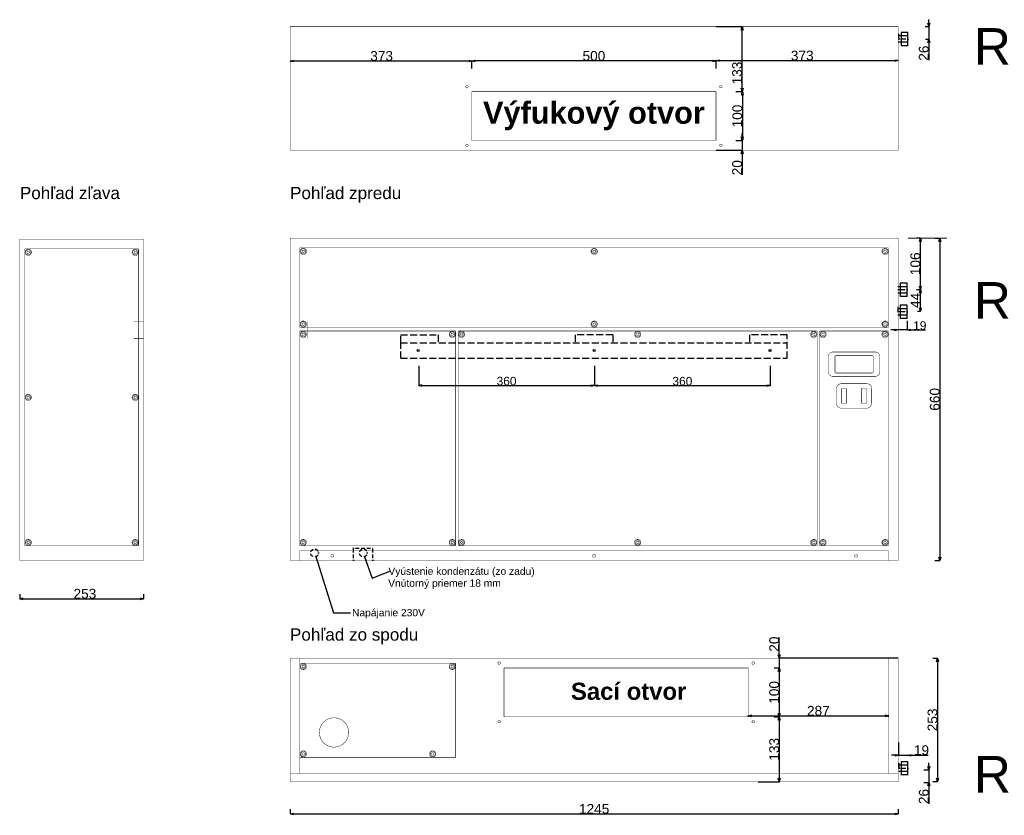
# Model space of a CAD drawing. Extents: x -553 to 3559, y -522 to 2621.
# Tile 1 of 4: x -553 to 1462, y -522 to 1107. Entities that reach past the tile are written whole.
import ezdxf

# ---------------------------------------------------------------- set-up
doc = ezdxf.new("R2010")
doc.units = 0
doc.header["$MEASUREMENT"] = 0
for name, pattern in [('Achse', [11.5, 0, -4, 7.5, 0]), ('Dashed', [28.2222, 14.1111, -14.1111]), ('Hidden Line', [19.5611, 14.1111, -5.45])]:
    doc.linetypes.add(name, pattern=pattern)
for name, color, linetype in [('Kóty délkové', 7, 'Continuous'), ('Oblouky a kružnice', 7, 'Continuous'), ('Popisky', 7, 'Continuous'), ('Textové bloky', 7, 'Continuous'), ('Čáry', 7, 'Continuous')]:
    doc.layers.add(name, color=color, linetype=linetype)
doc.styles.add('GENERATED_STYLE_1', font='ARIAL.ttf')
doc.styles.get("Standard").update_dxf_attribs({"font": 'txt', "bigfont": 'BIGFONT.SHX'})
doc.dimstyles.new('Dimstyle_32D', dxfattribs={"dimtxt": 17.5, "dimasz": 7.125, "dimexe": 0.18, "dimexo": 0, "dimgap": 0.09, "dimtad": 1, "dimdec": 0, "dimzin": 0, "dimdsep": 46, "dimtxsty": 'GENERATED_STYLE_1', "dimblk": 'ARROWHEAD_3', "dimblk1": 'ARROWHEAD_3', "dimblk2": 'ARROWHEAD_3', "dimcen": 0.09, "dimclrd": 7, "dimclre": 7, "dimclrt": 7, "dimazin": 0, "dimtfac": 1, "dimtdec": 4, "dimtmove": 0, "dimatfit": 0, "dimfxl": 0, "dimtolj": 1, "dimtzin": 0, "dimarcsym": 0})
doc.dimstyles.new('Dimstyle_4D6', dxfattribs={"dimtxt": 17.5, "dimasz": 7.125, "dimexe": 0.18, "dimexo": 0, "dimgap": 0.09, "dimtad": 1, "dimdec": 0, "dimzin": 0, "dimdsep": 46, "dimtxsty": 'GENERATED_STYLE_1', "dimblk": 'ARROWHEAD_3', "dimblk1": 'ARROWHEAD_3', "dimblk2": 'ARROWHEAD_3', "dimcen": 0.09, "dimclrd": 7, "dimclre": 7, "dimclrt": 7, "dimazin": 0, "dimtfac": 1, "dimtdec": 4, "dimtmove": 0, "dimatfit": 0, "dimfxl": 0, "dimtolj": 1, "dimtzin": 0, "dimarcsym": 0})
doc.dimstyles.new('Dimstyle_822', dxfattribs={"dimtxt": 0.18, "dimasz": 9.12, "dimexe": 0.18, "dimexo": 0.0625, "dimgap": 0.09, "dimtad": 0, "dimtih": 1, "dimtoh": 1, "dimdec": 4, "dimzin": 0, "dimdsep": 46, "dimtxsty": 'Standard', "dimcen": 0.09, "dimadec": 0, "dimazin": 0, "dimtfac": 1, "dimtdec": 4, "dimtmove": 0, "dimatfit": 0, "dimldrblk": 'ARROWHEAD_5', "dimfxl": 0, "dimtolj": 1, "dimtzin": 0, "dimarcsym": 0})
doc.dimstyles.new('Peter', dxfattribs={"dimtxt": 20, "dimasz": 7.125, "dimexe": 0.18, "dimexo": 0, "dimgap": 0.09, "dimtad": 1, "dimdec": 0, "dimzin": 0, "dimdsep": 46, "dimtxsty": 'GENERATED_STYLE_1', "dimblk": 'ARROWHEAD_3', "dimblk1": 'ARROWHEAD_3', "dimblk2": 'ARROWHEAD_3', "dimcen": 0.09, "dimclrd": 7, "dimclre": 7, "dimclrt": 7, "dimazin": 0, "dimtfac": 1, "dimtdec": 4, "dimtmove": 0, "dimatfit": 0, "dimfxl": 0, "dimtolj": 1, "dimtzin": 0, "dimarcsym": 0})

# ---------------------------------------------------------------- blocks, each defined once
blk = doc.blocks.new('ARROWHEAD_3')
at = {"color": 0, "linetype": 'Continuous'}
blk.add_line((0, 0), (-1, 0), dxfattribs=at)
blk.add_lwpolyline([(-1, 0.2679), (0, 0), (-1, -0.2679)], dxfattribs=at)
blk = doc.blocks.new('*D156')
at = {"layer": 'Defpoints', "color": 0}
for p in [(263.4, 398.6), (623.1, 398.5), (623.1, 358.1)]:
    blk.add_point(p, dxfattribs=at)
at = {"layer": 'Kóty délkové', "color": 7, "linetype": 'Continuous', "lineweight": -2}
for p, q in [((263.4, 398.6), (263.4, 358)), ((623.1, 398.5), (623.1, 357.9)), ((270.5, 358.2), (616, 358.1))]:
    blk.add_line(p, q, dxfattribs=at)
at = {"layer": 'Kóty délkové', "color": 7, "lineweight": -2, "xscale": 7.124999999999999, "yscale": 7.124999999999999, "zscale": 7.124999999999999}
for p, rotation in [((263.4, 358.2), 179.9870579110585), ((623.1, 358.1), 359.9870579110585)]:
    blk.add_blockref('ARROWHEAD_3', p, dxfattribs=dict(at, rotation=rotation))
at = {"layer": 'Kóty délkové', "color": 7, "linetype": 'Continuous', "insert": (443.2, 367.2), "char_height": 17.5, "attachment_point": 5, "rotation": 359.9871, "style": 'GENERATED_STYLE_1'}
blk.add_mtext('\\A1;360', dxfattribs=at)
blk = doc.blocks.new('*D157')
at = {"layer": 'Defpoints', "color": 0}
for p in [(623.1, 398.5), (983, 398.5), (983, 358.1)]:
    blk.add_point(p, dxfattribs=at)
at = {"layer": 'Kóty délkové', "color": 7, "linetype": 'Continuous', "lineweight": -2}
for p, q in [((623.1, 398.5), (623.1, 357.9)), ((983, 398.5), (983, 357.9)), ((630.2, 358.1), (975.9, 358.1))]:
    blk.add_line(p, q, dxfattribs=at)
at = {"layer": 'Kóty délkové', "color": 7, "lineweight": -2, "xscale": 7.124999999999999, "yscale": 7.124999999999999, "zscale": 7.124999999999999, "rotation": 180}
blk.add_blockref('ARROWHEAD_3', (623.1, 358.1), dxfattribs=at)
at = {"layer": 'Kóty délkové', "color": 7, "lineweight": -2, "xscale": 7.124999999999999, "yscale": 7.124999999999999, "zscale": 7.124999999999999}
blk.add_blockref('ARROWHEAD_3', (983, 358.1), dxfattribs=at)
at = {"layer": 'Kóty délkové', "color": 7, "linetype": 'Continuous', "insert": (803.1, 367.1), "char_height": 17.5, "attachment_point": 5, "style": 'GENERATED_STYLE_1'}
blk.add_mtext('\\A1;360', dxfattribs=at)
blk = doc.blocks.new('*D176')
at = {"color": 7, "linetype": 'Continuous', "lineweight": -2}
for p, q in [((0, -509.1), (0, -519)), ((7.1, -518.8), (1237.9, -518.8)), ((1245, -509.1), (1245, -519))]:
    blk.add_line(p, q, dxfattribs=at)
at = {"layer": 'Defpoints', "color": 0}
for p in [(0, -509.1), (1245, -509.1), (1245, -518.8)]:
    blk.add_point(p, dxfattribs=at)
at = {"color": 7, "lineweight": -2, "xscale": 7.124999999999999, "yscale": 7.124999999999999, "zscale": 7.124999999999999, "rotation": 180}
blk.add_blockref('ARROWHEAD_3', (0, -518.8), dxfattribs=at)
at = {"color": 7, "lineweight": -2, "xscale": 7.124999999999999, "yscale": 7.124999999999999, "zscale": 7.124999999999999}
blk.add_blockref('ARROWHEAD_3', (1245, -518.8), dxfattribs=at)
at = {"color": 7, "linetype": 'Continuous', "lineweight": 0, "insert": (622.5, -508.5), "char_height": 20, "attachment_point": 5, "style": 'GENERATED_STYLE_1'}
blk.add_mtext('\\A1;1245', dxfattribs=at)
blk = doc.blocks.new('*D177')
at = {"color": 7, "linetype": 'Continuous', "lineweight": -2}
for p, q in [((1315.6, -200), (1325.6, -200)), ((1325.5, -207.1), (1325.5, -445.5)), ((1315.6, -452.6), (1325.6, -452.6))]:
    blk.add_line(p, q, dxfattribs=at)
at = {"layer": 'Defpoints', "color": 0}
for p in [(1315.6, -200), (1315.6, -452.6), (1325.5, -452.6)]:
    blk.add_point(p, dxfattribs=at)
at = {"color": 7, "lineweight": -2, "xscale": 7.124999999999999, "yscale": 7.124999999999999, "zscale": 7.124999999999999}
for p, rotation in [((1325.5, -200), 90), ((1325.5, -452.6), 270)]:
    blk.add_blockref('ARROWHEAD_3', p, dxfattribs=dict(at, rotation=rotation))
at = {"color": 7, "linetype": 'Continuous', "lineweight": 0, "insert": (1315.2, -326.3), "char_height": 20, "attachment_point": 5, "rotation": 90, "style": 'GENERATED_STYLE_1'}
blk.add_mtext('\\A1;253', dxfattribs=at)
blk = doc.blocks.new('*D178')
at = {"color": 7, "linetype": 'Continuous', "lineweight": -2}
for p, q in [((1319.7, 660), (1330.4, 660)), ((1330.2, 652.9), (1330.2, 7.1)), ((1319.7, 0), (1330.4, 0))]:
    blk.add_line(p, q, dxfattribs=at)
at = {"layer": 'Defpoints', "color": 0}
for p in [(1319.7, 660), (1319.7, 0), (1330.2, 0)]:
    blk.add_point(p, dxfattribs=at)
at = {"color": 7, "lineweight": -2, "xscale": 7.124999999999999, "yscale": 7.124999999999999, "zscale": 7.124999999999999}
for p, rotation in [((1330.2, 660), 90), ((1330.2, 0), 270)]:
    blk.add_blockref('ARROWHEAD_3', p, dxfattribs=dict(at, rotation=rotation))
at = {"color": 7, "linetype": 'Continuous', "lineweight": 0, "insert": (1319.9, 330), "char_height": 20, "attachment_point": 5, "rotation": 90, "style": 'GENERATED_STYLE_1'}
blk.add_mtext('\\A1;660', dxfattribs=at)
blk = doc.blocks.new('*D181')
at = {"color": 7, "linetype": 'Continuous', "lineweight": -2}
for p, q in [((-553.2, -68.6), (-553.2, -78.6)), ((-546.1, -78.4), (-307.1, -78.4)), ((-300, -68.8), (-300, -78.6))]:
    blk.add_line(p, q, dxfattribs=at)
at = {"layer": 'Defpoints', "color": 0}
for p in [(-553.2, -68.6), (-300, -68.8), (-300, -78.4)]:
    blk.add_point(p, dxfattribs=at)
at = {"color": 7, "lineweight": -2, "xscale": 7.124999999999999, "yscale": 7.124999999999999, "zscale": 7.124999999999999, "rotation": 180}
blk.add_blockref('ARROWHEAD_3', (-553.2, -78.4), dxfattribs=at)
at = {"color": 7, "lineweight": -2, "xscale": 7.124999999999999, "yscale": 7.124999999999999, "zscale": 7.124999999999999}
blk.add_blockref('ARROWHEAD_3', (-300, -78.4), dxfattribs=at)
at = {"color": 7, "linetype": 'Continuous', "lineweight": 0, "insert": (-420, -68.1), "char_height": 20, "attachment_point": 5, "style": 'GENERATED_STYLE_1'}
blk.add_mtext('\\A1;253', dxfattribs=at)
blk = doc.blocks.new('ARROWHEAD_5')
at = {"color": 0, "linetype": 'Continuous'}
blk.add_line((0, 0), (-1, 0), dxfattribs=at)
blk.add_solid([(-1, 0.2679), (0, 0), (-1, -0.2679), (-1, 0.2679)], dxfattribs=at)
blk = doc.blocks.new('*D195')
at = {"color": 7, "linetype": 'Continuous', "lineweight": -2}
for p, q in [((872, 1093), (925.6, 1093)), ((925.5, 967.1), (925.5, 1085.9)), ((912.3, 960), (925.6, 960))]:
    blk.add_line(p, q, dxfattribs=at)
at = {"layer": 'Defpoints', "color": 0}
for p in [(872, 1093), (925.5, 1093), (912.3, 960)]:
    blk.add_point(p, dxfattribs=at)
at = {"color": 7, "lineweight": -2, "xscale": 7.124999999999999, "yscale": 7.124999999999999, "zscale": 7.124999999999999}
for p, rotation in [((925.5, 1093), 90), ((925.5, 960), 270)]:
    blk.add_blockref('ARROWHEAD_3', p, dxfattribs=dict(at, rotation=rotation))
at = {"color": 7, "linetype": 'Continuous', "lineweight": 0, "insert": (915.2, 998.1), "char_height": 20, "attachment_point": 5, "rotation": 90, "style": 'GENERATED_STYLE_1'}
blk.add_mtext('\\A1;133', dxfattribs=at)
blk = doc.blocks.new('*D196')
at = {"color": 7, "linetype": 'Continuous', "lineweight": -2}
for p, q in [((912.5, 960), (926.1, 960)), ((925.9, 952.9), (925.9, 867.1)), ((912.6, 860), (926.1, 860))]:
    blk.add_line(p, q, dxfattribs=at)
at = {"layer": 'Defpoints', "color": 0}
for p in [(912.5, 960), (912.6, 860), (925.9, 860)]:
    blk.add_point(p, dxfattribs=at)
at = {"color": 7, "lineweight": -2, "xscale": 7.124999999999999, "yscale": 7.124999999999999, "zscale": 7.124999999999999}
for p, rotation in [((925.9, 960), 90), ((925.9, 860), 270)]:
    blk.add_blockref('ARROWHEAD_3', p, dxfattribs=dict(at, rotation=rotation))
at = {"color": 7, "linetype": 'Continuous', "lineweight": 0, "insert": (915.6, 910), "char_height": 20, "attachment_point": 5, "rotation": 90, "style": 'GENERATED_STYLE_1'}
blk.add_mtext('\\A1;100', dxfattribs=at)
blk = doc.blocks.new('*D197')
at = {"color": 7, "linetype": 'Continuous', "lineweight": -2}
for p, q in [((925.5, 860), (925.5, 874.3)), ((912.3, 860), (925.7, 860)), ((925.5, 860), (925.5, 840)), ((872, 840), (925.7, 840)), ((925.5, 840), (925.5, 789.6)), ((925.5, 840), (925.5, 825.8))]:
    blk.add_line(p, q, dxfattribs=at)
at = {"layer": 'Defpoints', "color": 0}
for p in [(912.3, 860), (872, 840), (925.5, 840)]:
    blk.add_point(p, dxfattribs=at)
at = {"color": 7, "lineweight": -2, "xscale": 7.124999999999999, "yscale": 7.124999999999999, "zscale": 7.124999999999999}
for p, rotation in [((925.5, 860), 270), ((925.5, 840), 90)]:
    blk.add_blockref('ARROWHEAD_3', p, dxfattribs=dict(at, rotation=rotation))
at = {"color": 7, "linetype": 'Continuous', "lineweight": 0, "insert": (915.2, 804.2), "char_height": 20, "attachment_point": 5, "rotation": 90, "style": 'GENERATED_STYLE_1'}
blk.add_mtext('\\A1;20', dxfattribs=at)
blk = doc.blocks.new('*D198')
at = {"color": 7, "linetype": 'Continuous', "lineweight": -2}
for p, q in [((372, 1007.2), (372, 1022.9)), ((864.9, 1022.7), (379.1, 1022.7)), ((872, 1007.2), (872, 1022.9))]:
    blk.add_line(p, q, dxfattribs=at)
at = {"layer": 'Defpoints', "color": 0}
for p in [(372, 1022.7), (372, 1007.2), (872, 1007.2)]:
    blk.add_point(p, dxfattribs=at)
at = {"color": 7, "lineweight": -2, "xscale": 7.124999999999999, "yscale": 7.124999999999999, "zscale": 7.124999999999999, "rotation": 180}
blk.add_blockref('ARROWHEAD_3', (372, 1022.7), dxfattribs=at)
at = {"color": 7, "lineweight": -2, "xscale": 7.124999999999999, "yscale": 7.124999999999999, "zscale": 7.124999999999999}
blk.add_blockref('ARROWHEAD_3', (872, 1022.7), dxfattribs=at)
at = {"color": 7, "linetype": 'Continuous', "lineweight": 0, "insert": (622, 1033), "char_height": 20, "attachment_point": 5, "style": 'GENERATED_STYLE_1'}
blk.add_mtext('\\A1;500', dxfattribs=at)
blk = doc.blocks.new('*D199')
at = {"color": 7, "linetype": 'Continuous', "lineweight": -2}
for p, q in [((0, 1022.7), (0, 1022.4)), ((365.7, 1022.6), (7.1, 1022.6)), ((372.8, 1022.6), (372.8, 1022.4))]:
    blk.add_line(p, q, dxfattribs=at)
at = {"layer": 'Defpoints', "color": 0}
for p in [(0, 1022.7), (0, 1022.6), (372.8, 1022.6)]:
    blk.add_point(p, dxfattribs=at)
at = {"color": 7, "lineweight": -2, "xscale": 7.124999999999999, "yscale": 7.124999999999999, "zscale": 7.124999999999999, "rotation": 180}
blk.add_blockref('ARROWHEAD_3', (0, 1022.6), dxfattribs=at)
at = {"color": 7, "lineweight": -2, "xscale": 7.124999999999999, "yscale": 7.124999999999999, "zscale": 7.124999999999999}
blk.add_blockref('ARROWHEAD_3', (372.8, 1022.6), dxfattribs=at)
at = {"color": 7, "linetype": 'Continuous', "lineweight": 0, "insert": (187.4, 1032.9), "char_height": 20, "attachment_point": 5, "style": 'GENERATED_STYLE_1'}
blk.add_mtext('\\A1;373', dxfattribs=at)
blk = doc.blocks.new('*D200')
at = {"color": 7, "linetype": 'Continuous', "lineweight": -2}
for p, q in [((872, 1022.9), (872, 1023.6)), ((879.1, 1023.4), (1237.9, 1023.4)), ((1245, 1022.9), (1245, 1023.6))]:
    blk.add_line(p, q, dxfattribs=at)
at = {"layer": 'Defpoints', "color": 0}
for p in [(872, 1022.9), (1245, 1023.4), (1245, 1022.9)]:
    blk.add_point(p, dxfattribs=at)
at = {"color": 7, "lineweight": -2, "xscale": 7.124999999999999, "yscale": 7.124999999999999, "zscale": 7.124999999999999, "rotation": 180}
blk.add_blockref('ARROWHEAD_3', (872, 1023.4), dxfattribs=at)
at = {"color": 7, "lineweight": -2, "xscale": 7.124999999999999, "yscale": 7.124999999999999, "zscale": 7.124999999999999}
blk.add_blockref('ARROWHEAD_3', (1245, 1023.4), dxfattribs=at)
at = {"color": 7, "linetype": 'Continuous', "lineweight": 0, "insert": (1048.5, 1033.7), "char_height": 20, "attachment_point": 5, "style": 'GENERATED_STYLE_1'}
blk.add_mtext('\\A1;373', dxfattribs=at)
blk = doc.blocks.new('*D207')
at = {"color": 7, "linetype": 'Continuous', "lineweight": -2}
for p, q in [((1001.4, -200), (1001.4, -156.7)), ((1245, -200), (1001.3, -200)), ((1001.4, -200), (1001.4, -185.8)), ((1001.4, -200), (1001.4, -220)), ((990.7, -220), (1001.6, -220)), ((1001.4, -220), (1001.4, -234.3))]:
    blk.add_line(p, q, dxfattribs=at)
at = {"layer": 'Defpoints', "color": 0}
for p in [(1245, -200), (990.7, -220), (1001.4, -220)]:
    blk.add_point(p, dxfattribs=at)
at = {"color": 7, "lineweight": -2, "xscale": 7.124999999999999, "yscale": 7.124999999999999, "zscale": 7.124999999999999}
for p, rotation in [((1001.4, -200), 270), ((1001.4, -220), 90)]:
    blk.add_blockref('ARROWHEAD_3', p, dxfattribs=dict(at, rotation=rotation))
at = {"color": 7, "linetype": 'Continuous', "lineweight": 0, "insert": (991.1, -171.2), "char_height": 20, "attachment_point": 5, "rotation": 90, "style": 'GENERATED_STYLE_1'}
blk.add_mtext('\\A1;20', dxfattribs=at)
blk = doc.blocks.new('*D208')
at = {"color": 7, "linetype": 'Continuous', "lineweight": -2}
for p, q in [((990.7, -220), (1001.6, -220)), ((1001.4, -227.1), (1001.4, -312.9)), ((990.7, -320), (1001.6, -320))]:
    blk.add_line(p, q, dxfattribs=at)
at = {"layer": 'Defpoints', "color": 0}
for p in [(990.7, -220), (990.7, -320), (1001.4, -320)]:
    blk.add_point(p, dxfattribs=at)
at = {"color": 7, "lineweight": -2, "xscale": 7.124999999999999, "yscale": 7.124999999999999, "zscale": 7.124999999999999}
for p, rotation in [((1001.4, -220), 90), ((1001.4, -320), 270)]:
    blk.add_blockref('ARROWHEAD_3', p, dxfattribs=dict(at, rotation=rotation))
at = {"color": 7, "linetype": 'Continuous', "lineweight": 0, "insert": (991.1, -270), "char_height": 20, "attachment_point": 5, "rotation": 90, "style": 'GENERATED_STYLE_1'}
blk.add_mtext('\\A1;100', dxfattribs=at)
blk = doc.blocks.new('*D209')
at = {"color": 7, "linetype": 'Continuous', "lineweight": -2}
for p, q in [((990.7, -320), (1001.6, -320)), ((1001.4, -327.1), (1001.4, -445.9)), ((958, -453), (1001.6, -453))]:
    blk.add_line(p, q, dxfattribs=at)
at = {"layer": 'Defpoints', "color": 0}
for p in [(990.7, -320), (958, -453), (1001.4, -453)]:
    blk.add_point(p, dxfattribs=at)
at = {"color": 7, "lineweight": -2, "xscale": 7.124999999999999, "yscale": 7.124999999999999, "zscale": 7.124999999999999}
for p, rotation in [((1001.4, -320), 90), ((1001.4, -453), 270)]:
    blk.add_blockref('ARROWHEAD_3', p, dxfattribs=dict(at, rotation=rotation))
at = {"color": 7, "linetype": 'Continuous', "lineweight": 0, "insert": (991.1, -386.5), "char_height": 20, "attachment_point": 5, "rotation": 90, "style": 'GENERATED_STYLE_1'}
blk.add_mtext('\\A1;133', dxfattribs=at)
blk = doc.blocks.new('*D233')
at = {"layer": 'Defpoints', "color": 0}
for p in [(1263.1, 490.4), (1244.1, 472), (1244.1, 472)]:
    blk.add_point(p, dxfattribs=at)
at = {"layer": 'Kóty délkové', "color": 7, "linetype": 'Continuous', "lineweight": -2}
for p, q in [((1263.1, 490.4), (1263.1, 471.8)), ((1244.1, 472), (1229.8, 472)), ((1244.1, 472), (1244.1, 471.8)), ((1263.1, 472), (1244.1, 472)), ((1263.1, 472), (1300.9, 472)), ((1263.1, 472), (1277.3, 472))]:
    blk.add_line(p, q, dxfattribs=at)
at = {"layer": 'Kóty délkové', "color": 7, "lineweight": -2, "xscale": 7.124999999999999, "yscale": 7.124999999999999, "zscale": 7.124999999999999}
blk.add_blockref('ARROWHEAD_3', (1244.1, 472), dxfattribs=at)
at = {"layer": 'Kóty délkové', "color": 7, "lineweight": -2, "xscale": 7.124999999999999, "yscale": 7.124999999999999, "zscale": 7.124999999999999, "rotation": 180}
blk.add_blockref('ARROWHEAD_3', (1263.1, 472), dxfattribs=at)
at = {"layer": 'Kóty délkové', "color": 7, "linetype": 'Continuous', "insert": (1289.1, 481), "char_height": 17.5, "attachment_point": 5, "style": 'GENERATED_STYLE_1'}
blk.add_mtext('\\A1;19', dxfattribs=at)
blk = doc.blocks.new('*D234')
at = {"color": 7, "linetype": 'Continuous', "lineweight": -2}
for p, q in [((1283.3, 660.4), (1290.5, 660.4)), ((1290.3, 561.7), (1290.3, 653.3)), ((1282.2, 554.6), (1290.5, 554.6))]:
    blk.add_line(p, q, dxfattribs=at)
at = {"layer": 'Defpoints', "color": 0}
for p in [(1283.3, 660.4), (1290.3, 660.4), (1282.2, 554.6)]:
    blk.add_point(p, dxfattribs=at)
at = {"color": 7, "lineweight": -2, "xscale": 7.124999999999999, "yscale": 7.124999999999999, "zscale": 7.124999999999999}
for p, rotation in [((1290.3, 660.4), 90), ((1290.3, 554.6), 270)]:
    blk.add_blockref('ARROWHEAD_3', p, dxfattribs=dict(at, rotation=rotation))
at = {"color": 7, "linetype": 'Continuous', "lineweight": 0, "insert": (1280, 607.5), "char_height": 20, "attachment_point": 5, "rotation": 90, "style": 'GENERATED_STYLE_1'}
blk.add_mtext('\\A1;106', dxfattribs=at)
blk = doc.blocks.new('*D235')
at = {"color": 7, "linetype": 'Continuous', "lineweight": -2}
for p, q in [((1290.5, 554.6), (1290.1, 554.6)), ((1290.3, 517.4), (1290.3, 547.5)), ((1284.1, 510.3), (1290.5, 510.3))]:
    blk.add_line(p, q, dxfattribs=at)
at = {"layer": 'Defpoints', "color": 0}
for p in [(1290.3, 554.6), (1290.5, 554.6), (1284.1, 510.3)]:
    blk.add_point(p, dxfattribs=at)
at = {"color": 7, "lineweight": -2, "xscale": 7.124999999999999, "yscale": 7.124999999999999, "zscale": 7.124999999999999}
for p, rotation in [((1290.3, 554.6), 90), ((1290.3, 510.3), 270)]:
    blk.add_blockref('ARROWHEAD_3', p, dxfattribs=dict(at, rotation=rotation))
at = {"color": 7, "linetype": 'Continuous', "lineweight": 0, "insert": (1280.2, 532.5), "char_height": 20, "attachment_point": 5, "rotation": 90, "style": 'GENERATED_STYLE_1'}
blk.add_mtext('\\A1;44', dxfattribs=at)
blk = doc.blocks.new('*D236')
at = {"color": 7, "linetype": 'Continuous', "lineweight": -2}
for p, q in [((938, -320), (938, -317.82)), ((945.125, -318), (1217.875, -318)), ((1225, -320), (1225, -317.82))]:
    blk.add_line(p, q, dxfattribs=at)
at = {"layer": 'Defpoints', "color": 0}
for p in [(938, -320), (1225, -318), (1225, -320)]:
    blk.add_point(p, dxfattribs=at)
at = {"color": 7, "lineweight": -2, "xscale": 7.124999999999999, "yscale": 7.124999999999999, "zscale": 7.124999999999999, "rotation": 180}
blk.add_blockref('ARROWHEAD_3', (938, -318), dxfattribs=at)
at = {"color": 7, "lineweight": -2, "xscale": 7.124999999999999, "yscale": 7.124999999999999, "zscale": 7.124999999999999}
blk.add_blockref('ARROWHEAD_3', (1225, -318), dxfattribs=at)
at = {"color": 7, "linetype": 'Continuous', "lineweight": 0, "insert": (1081.5, -307.7), "char_height": 20, "attachment_point": 5, "style": 'GENERATED_STYLE_1'}
blk.add_mtext('\\A1;287', dxfattribs=at)
blk = doc.blocks.new('*D239')
at = {"color": 7, "linetype": 'Continuous', "lineweight": -2}
for p, q in [((1299.9, 1093), (1307.7, 1093)), ((1307.6, 1093), (1307.6, 1107.3)), ((1307.6, 1093), (1307.6, 1067.5)), ((1300.6, 1067.5), (1307.7, 1067.5)), ((1307.6, 1067.5), (1307.6, 1024.1))]:
    blk.add_line(p, q, dxfattribs=at)
at = {"layer": 'Defpoints', "color": 0}
for p in [(1299.9, 1093), (1300.6, 1067.5), (1307.6, 1067.5)]:
    blk.add_point(p, dxfattribs=at)
at = {"color": 7, "lineweight": -2, "xscale": 7.124999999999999, "yscale": 7.124999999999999, "zscale": 7.124999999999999}
for p, rotation in [((1307.6, 1093), 270), ((1307.6, 1067.5), 90)]:
    blk.add_blockref('ARROWHEAD_3', p, dxfattribs=dict(at, rotation=rotation))
at = {"color": 7, "linetype": 'Continuous', "lineweight": 0, "insert": (1297.3, 1038.7), "char_height": 20, "attachment_point": 5, "rotation": 90, "style": 'GENERATED_STYLE_1'}
blk.add_mtext('\\A1;26', dxfattribs=at)
blk = doc.blocks.new('*D247')
at = {"color": 7, "linetype": 'Continuous', "lineweight": -2}
for p, q in [((1307.7, -428.7), (1307.7, -414.5)), ((1297.4, -428.7), (1307.9, -428.7)), ((1307.7, -428.7), (1307.7, -454.4)), ((1297.4, -454.4), (1307.9, -454.4)), ((1307.7, -454.4), (1307.7, -497.8))]:
    blk.add_line(p, q, dxfattribs=at)
at = {"layer": 'Defpoints', "color": 0}
for p in [(1297.4, -428.7), (1297.4, -454.4), (1307.7, -454.4)]:
    blk.add_point(p, dxfattribs=at)
at = {"color": 7, "lineweight": -2, "xscale": 7.124999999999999, "yscale": 7.124999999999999, "zscale": 7.124999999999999}
for p, rotation in [((1307.7, -428.7), 270), ((1307.7, -454.4), 90)]:
    blk.add_blockref('ARROWHEAD_3', p, dxfattribs=dict(at, rotation=rotation))
at = {"color": 7, "linetype": 'Continuous', "lineweight": 0, "insert": (1297.4, -483.2), "char_height": 20, "attachment_point": 5, "rotation": 90, "style": 'GENERATED_STYLE_1'}
blk.add_mtext('\\A1;26', dxfattribs=at)
blk = doc.blocks.new('*D248')
at = {"color": 7, "linetype": 'Continuous', "lineweight": -2}
for p, q in [((1245.2, -372.5), (1245.2, -398.8)), ((1245.2, -398.7), (1230.9, -398.7)), ((1245.2, -398.7), (1264.1, -398.7)), ((1264.1, -399.8), (1264.1, -398.5)), ((1264.1, -398.7), (1306.1, -398.7)), ((1264.1, -398.7), (1278.4, -398.7))]:
    blk.add_line(p, q, dxfattribs=at)
at = {"layer": 'Defpoints', "color": 0}
for p in [(1245.2, -372.5), (1264.1, -398.7), (1264.1, -399.8)]:
    blk.add_point(p, dxfattribs=at)
at = {"color": 7, "lineweight": -2, "xscale": 7.124999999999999, "yscale": 7.124999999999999, "zscale": 7.124999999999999}
blk.add_blockref('ARROWHEAD_3', (1245.2, -398.7), dxfattribs=at)
at = {"color": 7, "lineweight": -2, "xscale": 7.124999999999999, "yscale": 7.124999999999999, "zscale": 7.124999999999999, "rotation": 180}
blk.add_blockref('ARROWHEAD_3', (1264.1, -398.7), dxfattribs=at)
at = {"color": 7, "linetype": 'Continuous', "lineweight": 0, "insert": (1292.6, -388.4), "char_height": 20, "attachment_point": 5, "style": 'GENERATED_STYLE_1'}
blk.add_mtext('\\A1;19', dxfattribs=at)

msp = doc.modelspace()

# ---------------------------------------------------------------- linework, layer by layer
at = {"linetype": 'Continuous', "lineweight": 0}
msp.add_line((1344.3, 660.2), (1265.3, 660.2), dxfattribs=at)
at = {"color": 7, "linetype": 'Continuous', "const_width": 0.9}
for points in [[(1245, 1093), (0, 1093)], [(0, 1093), (0, 840)], [(1245, 1093), (1245, 840)], [(372, 960), (372, 860)], [(872, 960), (372, 960)], [(872, 860), (872, 960)], [(372, 860), (872, 860)], [(1245, 840), (0, 840)], [(-553, 658), (-553, 0)], [(-553, 658), (-300, 658)], [(-300, 658), (-300, 0)], [(0, 660), (0, 0)], [(1245, 660), (0, 660)], [(1245, 660), (1245, 0)], [(-543, 30), (-543, 638)], [(-310, 638), (-543, 638)], [(-310, 30), (-310, 638)], [(20, 640), (20, 477)], [(20, 640), (1225, 640)], [(1225, 640), (1225, 477)], [(-320, 490), (-300, 490)], [(20, 477), (1225, 477)], [(20, 30), (20, 470)], [(20, 470), (339, 470)], [(339, 30), (339, 470)], [(344, 30), (344, 470)], [(1079, 470), (344, 470)], [(1079, 30), (1079, 470)], [(1084, 30), (1084, 470)], [(1225, 470), (1084, 470)], [(1225, 30), (1225, 470)], [(-320, 455), (-300, 455)], [(1111.5, 427), (1197.5, 427)], [(1101.5, 387), (1101.5, 417)], [(1115.5, 418), (1115.5, 386)], [(1117.5, 420), (1191.5, 420)], [(1193.5, 418), (1193.5, 386)], [(1207.5, 387), (1207.5, 417)], [(1191.5, 384), (1117.5, 384)], [(1111.5, 377), (1197.5, 377)], [(1118.5, 352), (1118.5, 322)], [(1128.5, 362), (1180.5, 362)], [(1128.5, 352), (1128.5, 322)], [(1139.5, 352), (1139.5, 322)], [(1169.5, 352), (1169.5, 322)], [(1180.5, 352), (1180.5, 322)], [(1190.5, 352), (1190.5, 322)], [(1128.5, 312), (1180.5, 312)], [(-310, 30), (-543, 30)], [(20, 30), (339, 30)], [(20, 0), (20, 20)], [(20, 20), (1225, 20)], [(1079, 30), (344, 30)], [(1225, 30), (1084, 30)], [(1225, 0), (1225, 20)], [(-300, 0), (-553, 0)], [(0, 0), (20, 0)], [(1225, 0), (20, 0)], [(1245, 0), (1225, 0)], [(1245, -200), (0, -200)], [(0, -453), (0, -200)], [(20, -436), (20, -200)], [(1225, -436), (1225, -200)], [(1245, -453), (1245, -200)], [(20, -413), (20, -210)], [(20, -210), (339, -210)], [(339, -403), (339, -210)], [(438, -320), (438, -220)], [(438, -220), (938, -220)], [(938, -220), (938, -320)], [(938, -320), (438, -320)], [(20, -403), (339, -403)], [(1245, -436), (0, -436)], [(1245, -453), (0, -453)]]:
    msp.add_lwpolyline(points, dxfattribs=at)
for points in [[(359.5, 970, 1), (364.5, 970, 1)], [(879.5, 970, 1), (884.5, 970, 1)], [(359.5, 850, 1), (364.5, 850, 1)], [(879.5, 850, 1), (884.5, 850, 1)], [(-542.5, 631, 1), (-529.5, 631, 1)], [(-541, 631, 1), (-531, 631, 1)], [(-538.5, 631, 1), (-533.5, 631, 1)], [(-323.5, 631, 1), (-310.5, 631, 1)], [(-322, 631, 1), (-312, 631, 1)], [(-319.5, 631, 1), (-314.5, 631, 1)], [(20.5, 633, 1), (33.5, 633, 1)], [(22, 633, 1), (32, 633, 1)], [(24.5, 633, 1), (29.5, 633, 1)], [(616, 633, 1), (629, 633, 1)], [(617.5, 633, 1), (627.5, 633, 1)], [(620, 633, 1), (625, 633, 1)], [(1211.5, 633, 1), (1224.5, 633, 1)], [(1213, 633, 1), (1223, 633, 1)], [(1215.5, 633, 1), (1220.5, 633, 1)], [(20.5, 484, 1), (33.5, 484, 1)], [(22, 484, 1), (32, 484, 1)], [(24.5, 484, 1), (29.5, 484, 1)], [(616, 484, 1), (629, 484, 1)], [(617.5, 484, 1), (627.5, 484, 1)], [(620, 484, 1), (625, 484, 1)], [(1211.5, 484, 1), (1224.5, 484, 1)], [(1213, 484, 1), (1223, 484, 1)], [(1215.5, 484, 1), (1220.5, 484, 1)], [(20.5, 463, 1), (33.5, 463, 1)], [(22, 463, 1), (32, 463, 1)], [(24.5, 463, 1), (29.5, 463, 1)], [(325.5, 463, 1), (338.5, 463, 1)], [(327, 463, 1), (337, 463, 1)], [(329.5, 463, 1), (334.5, 463, 1)], [(344.5, 463, 1), (357.5, 463, 1)], [(346, 463, 1), (356, 463, 1)], [(348.5, 463, 1), (353.5, 463, 1)], [(705, 463, 1), (718, 463, 1)], [(706.5, 463, 1), (716.5, 463, 1)], [(709, 463, 1), (714, 463, 1)], [(1065.5, 463, 1), (1078.5, 463, 1)], [(1067, 463, 1), (1077, 463, 1)], [(1069.5, 463, 1), (1074.5, 463, 1)], [(1084.5, 463, 1), (1097.5, 463, 1)], [(1086, 463, 1), (1096, 463, 1)], [(1088.5, 463, 1), (1093.5, 463, 1)], [(1211.5, 463, 1), (1224.5, 463, 1)], [(1213, 463, 1), (1223, 463, 1)], [(1215.5, 463, 1), (1220.5, 463, 1)], [(-542.5, 334, 1), (-529.5, 334, 1)], [(-541, 334, 1), (-531, 334, 1)], [(-538.5, 334, 1), (-533.5, 334, 1)], [(-323.5, 334, 1), (-310.5, 334, 1)], [(-322, 334, 1), (-312, 334, 1)], [(-319.5, 334, 1), (-314.5, 334, 1)], [(-542.5, 37, 1), (-529.5, 37, 1)], [(-541, 37, 1), (-531, 37, 1)], [(-323.5, 37, 1), (-310.5, 37, 1)], [(-322, 37, 1), (-312, 37, 1)], [(20.5, 37, 1), (33.5, 37, 1)], [(22, 37, 1), (32, 37, 1)], [(325.5, 37, 1), (338.5, 37, 1)], [(327, 37, 1), (337, 37, 1)], [(344.5, 37, 1), (357.5, 37, 1)], [(346, 37, 1), (356, 37, 1)], [(705, 37, 1), (718, 37, 1)], [(706.5, 37, 1), (716.5, 37, 1)], [(1065.5, 37, 1), (1078.5, 37, 1)], [(1067, 37, 1), (1077, 37, 1)], [(1084.5, 37, 1), (1097.5, 37, 1)], [(1086, 37, 1), (1096, 37, 1)], [(1211.5, 37, 1), (1224.5, 37, 1)], [(1213, 37, 1), (1223, 37, 1)], [(-538.5, 37, 1), (-533.5, 37, 1)], [(-319.5, 37, 1), (-314.5, 37, 1)], [(24.5, 37, 1), (29.5, 37, 1)], [(329.5, 37, 1), (334.5, 37, 1)], [(348.5, 37, 1), (353.5, 37, 1)], [(709, 37, 1), (714, 37, 1)], [(1069.5, 37, 1), (1074.5, 37, 1)], [(1088.5, 37, 1), (1093.5, 37, 1)], [(1215.5, 37, 1), (1220.5, 37, 1)], [(83.5, 10, 1), (89.5, 10, 1)], [(619.5, 10, 1), (625.5, 10, 1)], [(1155.5, 10, 1), (1161.5, 10, 1)], [(20.5, -217, 1), (33.5, -217, 1)], [(22, -217, 1), (32, -217, 1)], [(24.5, -217, 1), (29.5, -217, 1)], [(325.5, -217, 1), (338.5, -217, 1)], [(327, -217, 1), (337, -217, 1)], [(329.5, -217, 1), (334.5, -217, 1)], [(425.5, -210, 1), (430.5, -210, 1)], [(945.5, -210, 1), (950.5, -210, 1)], [(60, -352, 1), (120, -352, 1)], [(425.5, -330, 1), (430.5, -330, 1)], [(945.5, -330, 1), (950.5, -330, 1)], [(20.5, -396, 1), (33.5, -396, 1)], [(22, -396, 1), (32, -396, 1)], [(24.5, -396, 1), (29.5, -396, 1)], [(285.5, -396, 1), (298.5, -396, 1)], [(287, -396, 1), (297, -396, 1)], [(289.5, -396, 1), (294.5, -396, 1)]]:
    msp.add_lwpolyline(points, format="xyb", close=True, dxfattribs=at)
at = {"color": 8, "linetype": 'Dashed', "const_width": 0.05}
msp.add_lwpolyline([(35, 455), (35, 490)], dxfattribs=at)
at = {"color": 7, "linetype": 'Continuous', "const_width": 0.9}
for points in [[(1111.5, 427, 0.414214), (1101.5, 417)], [(1207.5, 417, 0.414214), (1197.5, 427)], [(1117.5, 420, 0.414214), (1115.5, 418)], [(1193.5, 418, 0.414214), (1191.5, 420)], [(1101.5, 387, 0.414214), (1111.5, 377)], [(1115.5, 386, 0.414214), (1117.5, 384)], [(1191.5, 384, 0.414214), (1193.5, 386)], [(1197.5, 377, 0.414214), (1207.5, 387)], [(1128.5, 362, 0.414214), (1118.5, 352)], [(1190.5, 352, 0.414214), (1180.5, 362)], [(1118.5, 322, 0.414214), (1128.5, 312)], [(1180.5, 312, 0.414214), (1190.5, 322)]]:
    msp.add_lwpolyline(points, format="xyb", dxfattribs=at)
at = {"color": 7, "linetype": 'Dashed', "const_width": 0.9}
for points in [[(1128.5, 352), (1139.5, 352)], [(1180.5, 352), (1169.5, 352)], [(1139.5, 322), (1128.5, 322)], [(1169.5, 322), (1180.5, 322)]]:
    msp.add_lwpolyline(points, dxfattribs=at)
at = {"layer": 'Oblouky a kružnice', "color": 8, "linetype": 'Continuous'}
for centre in [(262.5, 430), (622.5, 430), (982.5, 430)]:
    msp.add_circle(centre, 2, dxfattribs=at)
at = {"layer": 'Oblouky a kružnice', "color": 7, "linetype": 'Achse'}
for centre in [(50.1, 15.6), (150.1, 15.6)]:
    msp.add_circle(centre, 8, dxfattribs=at)
at = {"layer": 'Čáry', "color": 1, "linetype": 'Continuous'}
for p, q in [((1245.8, 1078.1), (1245.8, 1067.1)), ((1264.8, 1074), (1245.8, 1074)), ((1264.8, 1081), (1250.8, 1081)), ((1250.8, 1081), (1250.8, 1054)), ((1264.8, 1054), (1264.8, 1081)), ((1264.8, 1061), (1245.8, 1061)), ((1264.7, 1054), (1250.7, 1054)), ((1263.1, 567.6), (1249.1, 567.6)), ((1249.1, 567.6), (1249.1, 540.6)), ((1263.1, 540.6), (1263.1, 567.6)), ((1263.1, 560.6), (1244.1, 560.6)), ((1263.1, 547.6), (1244.1, 547.6)), ((1263.1, 540.6), (1249.1, 540.6)), ((1244.1, 519.7), (1244.1, 508.7)), ((1263.1, 515.6), (1244.1, 515.6)), ((1263.1, 522.6), (1249.1, 522.6)), ((1249.1, 522.6), (1249.1, 495.6)), ((1263.1, 495.6), (1263.1, 522.6)), ((1263.1, 502.6), (1244.1, 502.6)), ((1263.1, 495.6), (1249.1, 495.6)), ((1245.9, -414.9), (1245.9, -425.9)), ((1264.9, -419.1), (1245.9, -419.1)), ((1264.9, -412.1), (1250.9, -412.1)), ((1250.9, -412.1), (1250.9, -439.1)), ((1264.9, -439.1), (1264.9, -412.1)), ((1264.9, -432.1), (1245.9, -432.1)), ((1264.8, -439), (1250.8, -439))]:
    msp.add_line(p, q, dxfattribs=at)
at = {"layer": 'Čáry', "color": 1, "linetype": 'Achse'}
for p, q in [((1264.8, 1067.5), (1245.8, 1067.5)), ((1263.1, 554.1), (1244.1, 554.1)), ((1263.1, 509.1), (1244.1, 509.1)), ((1264.9, -425.6), (1245.9, -425.6))]:
    msp.add_line(p, q, dxfattribs=at)
at = {"layer": 'Čáry', "color": 7, "linetype": 'Hidden Line'}
for p, q in [((226.5, 446), (226.5, 462)), ((226.5, 462), (303.5, 462)), ((226.5, 414), (226.5, 446)), ((226.5, 446), (1017.5, 446)), ((303.5, 462), (303.5, 446)), ((660.5, 462), (583.5, 462)), ((583.5, 462), (583.5, 446)), ((660.5, 462), (660.5, 446)), ((1017.5, 462), (940.5, 462)), ((940.5, 462), (940.5, 446)), ((1017.5, 414), (1017.5, 462)), ((226.5, 414), (1017.5, 414))]:
    msp.add_line(p, q, dxfattribs=at)
at = {"layer": 'Čáry', "color": 7, "linetype": 'Achse'}
for p, q in [((129.6, 25.6), (169.6, 25.6)), ((129.6, 0.6), (129.6, 25.6)), ((169.6, 0.6), (169.6, 25.6))]:
    msp.add_line(p, q, dxfattribs=at)

# ---------------------------------------------------------------- texts
at = {"linetype": 'Continuous', "lineweight": 0, "width": 500, "attachment_point": 5, "style": 'GENERATED_STYLE_1'}
for s, insert, char_height in [('{\\fArial|b1|i0|c238|p34;\\H225x;Výfukový otvor}', (622, 910), 0.2), ('{\\fArial|b1|i0|c238|p34;Sací otvor}', (693.1, -267.9), 35)]:
    msp.add_mtext(s, dxfattribs=dict(at, insert=insert, char_height=char_height))
at = {"layer": 'Popisky', "color": 7, "char_height": 15, "attachment_point": 4, "style": 'GENERATED_STYLE_1'}
for s, insert, width in [('{Vyústenie kondenzátu (zo zadu)}', (201.4, -24.1), 389.667), ('{ Napájanie 230V}', (121.1, -108.9), 268.897)]:
    msp.add_mtext(s, dxfattribs=dict(at, insert=insert, width=width))
at = {"layer": 'Textové bloky', "color": 7, "attachment_point": 1, "style": 'GENERATED_STYLE_1'}
for s, insert, char_height, width in [('{\\C1;R}', (1400, 1090), 75, 291.06), ('{Pohľad zľava}', (-553, 765), 25, 436.226), ('{Pohľad zpredu}', (0, 765), 25, 291.06), ('{\\C1;R}', (1400, 570), 75, 291.06), ('{Vnútorný priemer 18 mm}', (200.9, -38.8), 15, 612.526), ('{Pohľad zo spodu}', (-0.1, -139), 25, 340.436), ('{\\C1;R}', (1400, -400), 75, 291.06)]:
    msp.add_mtext(s, dxfattribs=dict(at, insert=insert, char_height=char_height, width=width))

# ---------------------------------------------------------------- dimensions: what is measured, and where the dimension line sits
at = {"linetype": 'Continuous', "lineweight": 0}
for base, p1, p2, picture, middle in [((925.5, 1093), (912.3, 960), (872, 1093), '*D195', (925.5, 998.1)), ((925.5, 840), (912.3, 860), (872, 840), '*D197', (925.5, 804.2)), ((1001.4, -220), (1245, -200), (990.7, -220), '*D207', (1001.4, -171.2))]:
    dim = msp.add_linear_dim(base=base, p1=p1, p2=p2, angle=90, dimstyle='Peter', dxfattribs=at)
    dim.commit()
    dim.dimension.update_dxf_attribs({"geometry": picture, "text_midpoint": middle, "dimtype": 160})
for base, p1, p2, picture, middle in [((1307.5619, 1067.4869), (1299.8991, 1093), (1300.619, 1067.4869), '*D239', (1297.2619, 1038.6669)), ((925.9, 860), (912.5, 960), (912.6, 860), '*D196', (915.6, 910)), ((1290.3, 660.4), (1282.2, 554.6), (1283.3, 660.4), '*D234', (1280, 607.5)), ((1330.2, 0), (1319.7, 660), (1319.7, 0), '*D178', (1319.9, 330)), ((1290.3, 554.6), (1284.1, 510.3), (1290.5, 554.6), '*D235', (1280.2, 532.5)), ((1325.5, -452.6), (1315.6, -200), (1315.6, -452.6), '*D177', (1315.2, -326.3)), ((1001.4, -320), (990.7, -220), (990.7, -320), '*D208', (991.1, -270)), ((1001.4, -453), (990.7, -320), (958, -453), '*D209', (991.1, -386.5)), ((1307.7, -454.4), (1297.4, -428.7), (1297.4, -454.4), '*D247', (1297.4, -483.2))]:
    dim = msp.add_linear_dim(base=base, p1=p1, p2=p2, angle=90, dimstyle='Peter', dxfattribs=at)
    dim.commit()
    dim.dimension.update_dxf_attribs({"geometry": picture, "text_midpoint": middle})
for base, p1, p2, picture, middle in [((0, 1022.6), (372.8, 1022.6), (0, 1022.7), '*D199', (187.4, 1022.6)), ((1245, 1023.4), (872, 1022.9), (1245, 1022.9), '*D200', (1048.5, 1023.4)), ((-300, -78.4), (-553.2, -68.6), (-300, -68.8), '*D181', (-420, -78.4)), ((1264.1, -398.7), (1245.2, -372.5), (1264.1, -399.8), '*D248', (1292.6, -398.7))]:
    dim = msp.add_linear_dim(base=base, p1=p1, p2=p2, dimstyle='Peter', dxfattribs=at)
    dim.commit()
    dim.dimension.update_dxf_attribs({"geometry": picture, "text_midpoint": middle, "dimtype": 160})
for base, p1, p2, picture, middle in [((372, 1022.7), (872, 1007.2), (372, 1007.2), '*D198', (622, 1033)), ((1225, -318), (938, -320), (1225, -320), '*D236', (1081.5, -307.7)), ((1245, -518.8), (0, -509.1), (1245, -509.1), '*D176', (622.5, -508.5))]:
    dim = msp.add_linear_dim(base=base, p1=p1, p2=p2, dimstyle='Peter', dxfattribs=at)
    dim.commit()
    dim.dimension.update_dxf_attribs({"geometry": picture, "text_midpoint": middle})
at = {"layer": 'Kóty délkové', "color": 7, "linetype": 'Continuous'}
dim = msp.add_linear_dim(base=(1244.1, 472), p1=(1263.1, 490.4), p2=(1244.1, 472), angle=180, dimstyle='Dimstyle_4D6', dxfattribs=at)
dim.commit()
dim.dimension.update_dxf_attribs({"geometry": '*D233', "text_midpoint": (1289.1, 472), "dimtype": 160})
for p1, p2, picture, middle in [((263.4, 398.6), (623.1, 398.5), '*D156', (443.2, 367.2)), ((623.1, 398.5), (983, 398.5), '*D157', (803.1, 367.1))]:
    dim = msp.add_aligned_dim(p1=p1, p2=p2, distance=-40.4, dimstyle='Dimstyle_32D', dxfattribs=at)
    dim.commit()
    dim.dimension.update_dxf_attribs({"geometry": picture, "text_midpoint": middle})

# ---------------------------------------------------------------- leaders
at = {"layer": 'Popisky', "color": 7, "linetype": 'Continuous'}
for points in [[(53, 8.1), (88.7, -107.3), (123.4, -107.3)], [(152.7, 7.9), (168.2, -36.1), (204, -21.9)]]:
    msp.add_leader(points, dimstyle='Dimstyle_822', dxfattribs=at)

doc.saveas('drawing.dxf')
